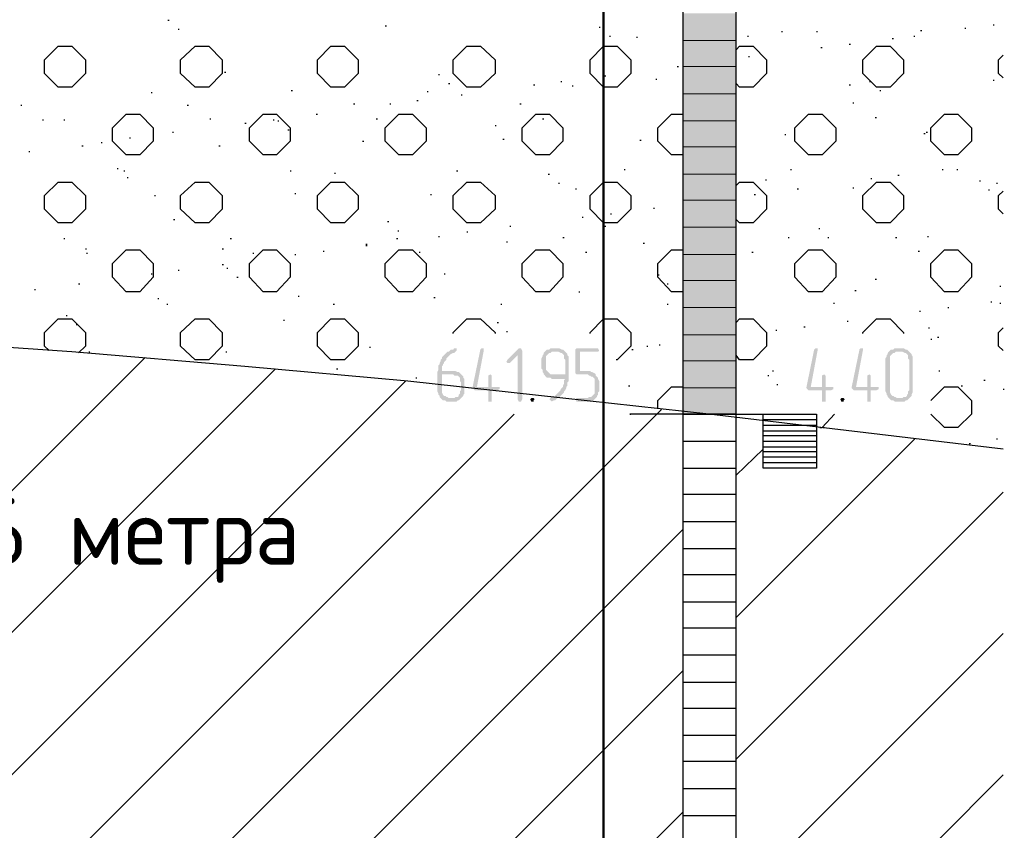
# Model space of a CAD drawing. Header units: millimetres. Extents: x -93479 to 1057970, y -66333 to 172656.
# Tile 96 of 145: x 196158 to 199843, y 46097 to 49132. Entities that reach past the tile are written whole.
import ezdxf

# ---------------------------------------------------------------- set-up
doc = ezdxf.new("R2010")
doc.units = ezdxf.units.MM
doc.layers.add('G-ANNO-DIMS-1', color=7, linetype='Continuous', lineweight=18)
doc.layers.add('РАЗМЕРЫ', color=7, linetype='Continuous', lineweight=9)
doc.layers.add('PDF _Геометрия', color=7, linetype='Continuous')
doc.layers.add('PDF _Сплошная заливка', color=7, linetype='Continuous')
doc.styles.add('ISOCPEUR', font='GOST_Common.ttf', dxfattribs={"height": 450})

# ---------------------------------------------------------------- blocks, each defined once
blk = doc.blocks.new('геология2')
at = {"layer": 'PDF _Сплошная заливка', "transparency": 33554559}
for points in [[(39.7955, -11.2851), (39.7938, -11.2851), (39.7922, -11.2868), (39.7888, -11.2868), (39.7872, -11.2884), (39.7855, -11.2901), (39.7838, -11.2901), (39.7822, -11.2918), (39.7805, -11.2934), (39.7788, -11.2951), (39.7772, -11.2968), (39.7755, -11.2984), (39.7755, -11.3001), (39.7738, -11.3018), (39.7738, -11.3034), (39.7722, -11.3068), (39.7722, -11.3084), (39.7705, -11.3101), (39.7705, -11.3168), (39.7688, -11.3201), (39.7688, -11.3484), (39.7705, -11.3518), (39.7705, -11.3534), (39.7722, -11.3551), (39.7722, -11.3568), (39.7738, -11.3584), (39.7855, -11.3584), (39.7838, -11.3568), (39.7822, -11.3568), (39.7805, -11.3551), (39.7788, -11.3551), (39.7772, -11.3534), (39.7755, -11.3501), (39.7755, -11.3234), (39.8038, -11.3234), (39.8022, -11.3218), (39.8005, -11.3201), (39.7988, -11.3201), (39.7955, -11.3184), (39.7755, -11.3184), (39.7755, -11.3118), (39.7772, -11.3101), (39.7772, -11.3084), (39.7788, -11.3068), (39.7788, -11.3051), (39.7805, -11.3034), (39.7822, -11.3018), (39.7822, -11.3001), (39.7838, -11.2984), (39.7855, -11.2968), (39.7872, -11.2951), (39.7888, -11.2934), (39.7922, -11.2918), (39.7938, -11.2918), (39.7955, -11.2901), (39.7972, -11.2884), (39.7972, -11.2851)], [(39.8355, -11.2851), (39.8338, -11.2851), (39.8322, -11.2868), (39.8205, -11.3434), (39.8222, -11.3451), (39.8238, -11.3468), (39.8438, -11.3468), (39.8438, -11.3634), (39.8488, -11.3634), (39.8488, -11.3601), (39.8488, -11.3468), (39.8572, -11.3468), (39.8605, -11.3451), (39.8605, -11.3418), (39.8272, -11.3418), (39.8372, -11.2884), (39.8372, -11.2851)], [(39.8905, -11.2851), (39.8888, -11.2851), (39.8722, -11.3018), (39.8705, -11.3051), (39.8722, -11.3068), (39.8755, -11.3068), (39.8872, -11.2951), (39.8938, -11.2884), (39.8922, -11.2851)], [(39.8938, -11.2884), (39.8872, -11.2951), (39.8872, -11.3601), (39.8888, -11.3634), (39.8922, -11.3634), (39.8938, -11.3601)], [(39.9272, -11.2901), (39.9255, -11.2918), (39.9255, -11.2934), (39.9238, -11.2951), (39.9238, -11.2968), (39.9222, -11.3001), (39.9222, -11.3151), (39.9238, -11.3168), (39.9238, -11.3201), (39.9255, -11.3218), (39.9255, -11.3234), (39.9272, -11.3251), (39.9388, -11.3234), (39.9355, -11.3234), (39.9338, -11.3218), (39.9322, -11.3201), (39.9305, -11.3184), (39.9288, -11.3168), (39.9288, -11.2968), (39.9305, -11.2951), (39.9322, -11.2934), (39.9338, -11.2918), (39.9355, -11.2918), (39.9372, -11.2901), (39.9455, -11.2901)], [(39.9455, -11.2851), (39.9355, -11.2851), (39.9338, -11.2868), (39.9305, -11.2868), (39.9288, -11.2884), (39.9272, -11.2901), (39.9472, -11.2901), (39.9505, -11.2918), (39.9522, -11.2918), (39.9538, -11.2934), (39.9555, -11.2951), (39.9555, -11.3001), (39.9572, -11.3018), (39.9572, -11.3234), (39.9388, -11.3234), (39.9272, -11.3251), (39.9288, -11.3268), (39.9305, -11.3284), (39.9355, -11.3284), (39.9372, -11.3301), (39.9572, -11.3301), (39.9555, -11.3318), (39.9555, -11.3368), (39.9538, -11.3401), (39.9538, -11.3418), (39.9522, -11.3434), (39.9505, -11.3451), (39.9505, -11.3468), (39.9488, -11.3484), (39.9472, -11.3501), (39.9455, -11.3518), (39.9438, -11.3534), (39.9422, -11.3551), (39.9405, -11.3568), (39.9372, -11.3568), (39.9355, -11.3584), (39.9338, -11.3601), (39.9355, -11.3618), (39.9372, -11.3634), (39.9405, -11.3618), (39.9422, -11.3618), (39.9438, -11.3601), (39.9455, -11.3584), (39.9472, -11.3584), (39.9488, -11.3568), (39.9505, -11.3551), (39.9522, -11.3534), (39.9538, -11.3518), (39.9555, -11.3501), (39.9555, -11.3484), (39.9572, -11.3468), (39.9588, -11.3434), (39.9588, -11.3418), (39.9605, -11.3401), (39.9605, -11.3351), (39.9622, -11.3334), (39.9622, -11.2968), (39.9605, -11.2951), (39.9605, -11.2934), (39.9588, -11.2918), (39.9572, -11.2901), (39.9555, -11.2884), (39.9538, -11.2868), (39.9522, -11.2868), (39.9488, -11.2851), (39.9472, -11.2851)], [(40.0038, -11.2851), (39.9738, -11.2851), (39.9722, -11.2868), (39.9722, -11.3218), (39.9738, -11.3234), (39.9905, -11.3234), (39.9922, -11.3251), (39.9938, -11.3251), (39.9955, -11.3268), (39.9972, -11.3268), (39.9988, -11.3284), (40.0005, -11.3301), (40.0005, -11.3518), (39.9988, -11.3534), (39.9972, -11.3551), (39.9955, -11.3568), (39.9922, -11.3568), (39.9905, -11.3584), (39.9738, -11.3584), (39.9722, -11.3601), (39.9738, -11.3634), (39.9938, -11.3634), (39.9955, -11.3618), (39.9988, -11.3618), (40.0005, -11.3601), (40.0022, -11.3584), (40.0038, -11.3568), (40.0038, -11.3551), (40.0055, -11.3534), (40.0055, -11.3501), (40.0072, -11.3484), (40.0072, -11.3334), (40.0055, -11.3301), (40.0055, -11.3284), (40.0038, -11.3268), (40.0022, -11.3251), (40.0022, -11.3234), (40.0005, -11.3218), (39.9972, -11.3201), (39.9955, -11.3201), (39.9938, -11.3184), (39.9788, -11.3184), (39.9788, -11.2901), (40.0055, -11.2901), (40.0072, -11.2884), (40.0055, -11.2851)], [(40.3272, -11.2851), (40.3255, -11.2851), (40.3238, -11.2868), (40.3122, -11.3434), (40.3138, -11.3451), (40.3155, -11.3468), (40.3355, -11.3468), (40.3355, -11.3634), (40.3405, -11.3634), (40.3405, -11.3601), (40.3405, -11.3468), (40.3488, -11.3468), (40.3522, -11.3451), (40.3522, -11.3418), (40.3188, -11.3418), (40.3288, -11.2884), (40.3288, -11.2851)], [(40.3938, -11.2851), (40.3922, -11.2851), (40.3905, -11.2868), (40.3788, -11.3434), (40.3805, -11.3451), (40.3822, -11.3468), (40.4022, -11.3468), (40.4022, -11.3634), (40.4072, -11.3634), (40.4072, -11.3601), (40.4072, -11.3468), (40.4155, -11.3468), (40.4188, -11.3451), (40.4188, -11.3418), (40.3855, -11.3418), (40.3955, -11.2884), (40.3955, -11.2851)], [(40.4522, -11.2851), (40.4422, -11.2851), (40.4405, -11.2868), (40.4372, -11.2868), (40.4355, -11.2884), (40.4338, -11.2901), (40.4322, -11.2918), (40.4322, -11.2934), (40.4305, -11.2951), (40.4305, -11.2968), (40.4288, -11.3001), (40.4288, -11.3484), (40.4305, -11.3518), (40.4305, -11.3534), (40.4322, -11.3551), (40.4322, -11.3568), (40.4338, -11.3584), (40.4355, -11.3601), (40.4372, -11.3618), (40.4405, -11.3618), (40.4422, -11.3634), (40.4572, -11.3634), (40.4588, -11.3618), (40.4605, -11.3618), (40.4622, -11.3601), (40.4638, -11.3584), (40.4455, -11.3584), (40.4438, -11.3568), (40.4422, -11.3568), (40.4405, -11.3551), (40.4388, -11.3551), (40.4372, -11.3534), (40.4355, -11.3501), (40.4355, -11.2968), (40.4372, -11.2951), (40.4388, -11.2934), (40.4405, -11.2918), (40.4422, -11.2918), (40.4438, -11.2901), (40.4638, -11.2901), (40.4622, -11.2884), (40.4605, -11.2868), (40.4588, -11.2868), (40.4555, -11.2851), (40.4538, -11.2851)], [(40.4638, -11.2901), (40.4522, -11.2901), (40.4538, -11.2901), (40.4572, -11.2918), (40.4588, -11.2918), (40.4605, -11.2934), (40.4622, -11.2951), (40.4622, -11.3001), (40.4638, -11.3018), (40.4638, -11.3468), (40.4622, -11.3484), (40.4622, -11.3518), (40.4605, -11.3534), (40.4605, -11.3551), (40.4588, -11.3568), (40.4555, -11.3568), (40.4538, -11.3584), (40.4455, -11.3584), (40.4638, -11.3584), (40.4655, -11.3568), (40.4672, -11.3551), (40.4672, -11.3534), (40.4688, -11.3501), (40.4688, -11.2968), (40.4672, -11.2951), (40.4672, -11.2934), (40.4655, -11.2918)], [(39.8038, -11.3234), (39.7922, -11.3234), (39.7938, -11.3251), (39.7988, -11.3251), (39.8005, -11.3268), (39.8022, -11.3284), (39.8022, -11.3334), (39.8038, -11.3351), (39.8038, -11.3468), (39.8022, -11.3484), (39.8022, -11.3518), (39.8005, -11.3534), (39.8005, -11.3551), (39.7988, -11.3568), (39.7955, -11.3568), (39.7938, -11.3584), (39.7738, -11.3584), (39.7755, -11.3601), (39.7772, -11.3618), (39.7805, -11.3618), (39.7822, -11.3634), (39.7972, -11.3634), (39.7988, -11.3618), (39.8005, -11.3618), (39.8022, -11.3601), (39.8038, -11.3584), (39.8055, -11.3568), (39.8072, -11.3551), (39.8072, -11.3534), (39.8088, -11.3518), (39.8088, -11.3301), (39.8072, -11.3284), (39.8072, -11.3268), (39.8055, -11.3251)], [(39.8472, -11.3234), (39.8438, -11.3251), (39.8438, -11.3268), (39.8438, -11.3418), (39.8272, -11.3418), (39.8488, -11.3418), (39.8488, -11.3251)], [(40.3388, -11.3234), (40.3355, -11.3251), (40.3355, -11.3268), (40.3355, -11.3418), (40.3188, -11.3418), (40.3405, -11.3418), (40.3405, -11.3251)], [(40.4055, -11.3234), (40.4022, -11.3251), (40.4022, -11.3268), (40.4022, -11.3418), (40.3855, -11.3418), (40.4072, -11.3418), (40.4072, -11.3251)], [(39.9088, -11.3584), (39.9072, -11.3584), (39.9055, -11.3601), (39.9072, -11.3634), (39.9105, -11.3634), (39.9105, -11.3618), (39.9122, -11.3601), (39.9105, -11.3584)], [(40.3655, -11.3584), (40.3638, -11.3584), (40.3622, -11.3601), (40.3638, -11.3634), (40.3672, -11.3634), (40.3672, -11.3618), (40.3688, -11.3601), (40.3672, -11.3584)]]:
    blk.add_hatch(color=7, dxfattribs=at).paths.add_polyline_path(points)
at = {"layer": 'PDF _Геометрия', "color": 7, "lineweight": 25}
for points in [[(40.1305, -18.7051), (40.2088, -18.7051), (40.1305, -18.7051), (40.2088, -18.7051), (40.2088, -14.6501), (40.2088, -9.6501), (40.1305, -9.6501), (40.1305, -14.6501), (40.1305, -18.7051), (40.1322, -18.7051)], [(40.6022, -11.4334), (40.1688, -11.3818), (39.9538, -11.3584), (39.7255, -11.3334), (39.4855, -11.3118), (39.2305, -11.2901), (38.9588, -11.2718), (38.6705, -11.2551), (38.3638, -11.2401), (38.0372, -11.2284), (37.4722, -11.2101), (36.8872, -11.1901), (36.2888, -11.1668), (35.6872, -11.1418), (35.0905, -11.1134), (34.5072, -11.0851), (33.9472, -11.0518), (33.4172, -11.0168), (32.8255, -10.9651)], [(39.3722, -10.8018), (39.3738, -10.8018)], [(39.3872, -10.8151), (39.3888, -10.8151)], [(39.6922, -10.8101), (39.6938, -10.8101)], [(40.0072, -10.8118), (40.0088, -10.8118)], [(40.4805, -10.8168), (40.4822, -10.8168)], [(40.5455, -10.8134), (40.5472, -10.8134)], [(40.5872, -10.8084), (40.5888, -10.8084)], [(40.0222, -10.8251), (40.0238, -10.8251)], [(40.0622, -10.8268), (40.0638, -10.8268)], [(40.2255, -10.8251), (40.2272, -10.8251)], [(40.2755, -10.8184), (40.2772, -10.8184)], [(40.3272, -10.8184), (40.3288, -10.8184)], [(40.4388, -10.8284), (40.4405, -10.8284)], [(40.4705, -10.8251), (40.4722, -10.8251)], [(40.2088, -10.8451), (40.2138, -10.8401), (40.2338, -10.8401), (40.2538, -10.8601), (40.2538, -10.8801), (40.2338, -10.9001), (40.2138, -10.9001), (40.2088, -10.8951)], [(40.3338, -10.8418), (40.3355, -10.8418)], [(40.3755, -10.8368), (40.3772, -10.8368)], [(40.2272, -10.8551), (40.2288, -10.8551)], [(40.6022, -10.8868), (40.5955, -10.8801), (40.5955, -10.8601), (40.6022, -10.8534)], [(40.1222, -10.8701), (40.1238, -10.8701)], [(39.4555, -10.8784), (39.4572, -10.8784)], [(39.7705, -10.8818), (39.7722, -10.8818)], [(40.0155, -10.8834), (40.0172, -10.8834)], [(40.0905, -10.8884), (40.0922, -10.8884)], [(39.7855, -10.8951), (39.7872, -10.8951)], [(39.9105, -10.8968), (39.9122, -10.8968)], [(39.9505, -10.8918), (39.9522, -10.8918)], [(39.9672, -10.8984), (39.9688, -10.8984)], [(40.3755, -10.8968), (40.3772, -10.8968)], [(40.4055, -10.8918), (40.4072, -10.8918)], [(40.5872, -10.8901), (40.5888, -10.8901)], [(39.3472, -10.9084), (39.3488, -10.9084)], [(39.5538, -10.9051), (39.5555, -10.9051)], [(39.7538, -10.9068), (39.7555, -10.9068)], [(39.8038, -10.9118), (39.8055, -10.9118)], [(40.4205, -10.9051), (40.4222, -10.9051)], [(39.1555, -10.9268), (39.1572, -10.9268)], [(39.4005, -10.9268), (39.4022, -10.9268)], [(39.6455, -10.9251), (39.6472, -10.9251)], [(39.6988, -10.9251), (39.7005, -10.9251)], [(39.7388, -10.9201), (39.7405, -10.9201)], [(39.8905, -10.9251), (39.8922, -10.9251)], [(40.3805, -10.9234), (40.3822, -10.9234)], [(39.4338, -10.9468), (39.4355, -10.9468)], [(39.5905, -10.9401), (39.5922, -10.9401)], [(39.6788, -10.9468), (39.6805, -10.9468)], [(39.9238, -10.9468), (39.9255, -10.9468)], [(40.1305, -11.0001), (40.1138, -11.0001), (40.0938, -10.9801), (40.0938, -10.9601), (40.1138, -10.9401), (40.1305, -10.9401)], [(40.4138, -10.9451), (40.4155, -10.9451)], [(39.1872, -10.9484), (39.1888, -10.9484)], [(39.2188, -10.9484), (39.2205, -10.9484)], [(39.4855, -10.9534), (39.4872, -10.9534)], [(39.5272, -10.9484), (39.5288, -10.9484)], [(39.5338, -10.9501), (39.5355, -10.9501)], [(39.8538, -10.9568), (39.8555, -10.9568)], [(39.3155, -10.9751), (39.3172, -10.9751)], [(39.3788, -10.9668), (39.3805, -10.9668)], [(39.5488, -10.9634), (39.5505, -10.9634)], [(40.2805, -10.9701), (40.2822, -10.9701)], [(40.4855, -10.9684), (40.4872, -10.9684)], [(40.4888, -10.9668), (40.4905, -10.9668)], [(39.2455, -10.9868), (39.2472, -10.9868)], [(39.2738, -10.9818), (39.2755, -10.9818)], [(39.4472, -10.9868), (39.4488, -10.9868)], [(39.6588, -10.9801), (39.6605, -10.9801)], [(39.8655, -10.9768), (39.8672, -10.9768)], [(40.0672, -10.9784), (40.0688, -10.9784)], [(39.1672, -10.9951), (39.1688, -10.9951)], [(39.2972, -11.0201), (39.2988, -11.0201)], [(39.3072, -11.0234), (39.3088, -11.0234)], [(39.3122, -11.0334), (39.3138, -11.0334)], [(39.5522, -11.0234), (39.5538, -11.0234)], [(39.6172, -11.0268), (39.6188, -11.0268)], [(39.7972, -11.0234), (39.7988, -11.0234)], [(39.9322, -11.0284), (39.9338, -11.0284)], [(40.0438, -11.0218), (40.0455, -11.0218)], [(40.2888, -11.0218), (40.2905, -11.0218)], [(40.4472, -11.0301), (40.4488, -11.0301)], [(40.5122, -11.0218), (40.5138, -11.0218)], [(40.5338, -11.0218), (40.5355, -11.0218)], [(39.9472, -11.0418), (39.9488, -11.0418)], [(40.2088, -11.0451), (40.2138, -11.0401), (40.2338, -11.0401), (40.2538, -11.0601), (40.2538, -11.0801), (40.2338, -11.1001), (40.2138, -11.1001), (40.2088, -11.0951)], [(40.2522, -11.0368), (40.2538, -11.0368)], [(40.3805, -11.0484), (40.3822, -11.0484)], [(40.4072, -11.0351), (40.4088, -11.0351)], [(40.5672, -11.0384), (40.5688, -11.0384)], [(40.5922, -11.0418), (40.5938, -11.0418)], [(39.3522, -11.0601), (39.3538, -11.0601)], [(39.5588, -11.0568), (39.5605, -11.0568)], [(39.7588, -11.0584), (39.7605, -11.0584)], [(39.9722, -11.0501), (39.9738, -11.0501)], [(40.2355, -11.0584), (40.2372, -11.0584)], [(40.2988, -11.0501), (40.3005, -11.0501)], [(40.5805, -11.0518), (40.5822, -11.0518)], [(40.6022, -11.0868), (40.5955, -11.0801), (40.5955, -11.0601), (40.6022, -11.0534)], [(39.9822, -11.0918), (39.9838, -11.0918)], [(40.0238, -11.0868), (40.0255, -11.0868)], [(40.0872, -11.0784), (40.0888, -11.0784)], [(39.3805, -11.0951), (39.3822, -11.0951)], [(39.6955, -11.0984), (39.6972, -11.0984)], [(39.8755, -11.1051), (39.8772, -11.1051)], [(40.0155, -11.1051), (40.0172, -11.1051)], [(39.7105, -11.1118), (39.7122, -11.1118)], [(39.7705, -11.1201), (39.7722, -11.1201)], [(39.8122, -11.1134), (39.8138, -11.1134)], [(40.3305, -11.1084), (40.3322, -11.1084)], [(40.4905, -11.1201), (40.4922, -11.1201)], [(39.2188, -11.1234), (39.2205, -11.1234)], [(39.4638, -11.1234), (39.4655, -11.1234)], [(39.6638, -11.1318), (39.6655, -11.1318)], [(39.6638, -11.1334), (39.6655, -11.1334)], [(39.7088, -11.1234), (39.7105, -11.1234)], [(39.8705, -11.1284), (39.8722, -11.1284)], [(39.9538, -11.1218), (39.9555, -11.1218)], [(40.0722, -11.1301), (40.0738, -11.1301)], [(40.2855, -11.1218), (40.2872, -11.1218)], [(40.3438, -11.1218), (40.3455, -11.1218)], [(40.4438, -11.1218), (40.4455, -11.1218)], [(39.2505, -11.1384), (39.2522, -11.1384)], [(39.2522, -11.1451), (39.2538, -11.1451)], [(39.4522, -11.1384), (39.4538, -11.1384)], [(39.4972, -11.1451), (39.4988, -11.1451)], [(39.5588, -11.1468), (39.5605, -11.1468)], [(39.6005, -11.1418), (39.6022, -11.1418)], [(39.7422, -11.1434), (39.7438, -11.1434)], [(39.9872, -11.1434), (39.9888, -11.1434)], [(40.1305, -11.2018), (40.1138, -11.2018), (40.0938, -11.1801), (40.0938, -11.1601), (40.1138, -11.1401), (40.1305, -11.1401)], [(40.2322, -11.1434), (40.2338, -11.1434)], [(40.4772, -11.1418), (40.4788, -11.1418)], [(39.4522, -11.1618), (39.4538, -11.1618)], [(39.3472, -11.1751), (39.3488, -11.1751)], [(39.3872, -11.1701), (39.3888, -11.1701)], [(39.4588, -11.1668), (39.4605, -11.1668)], [(39.7788, -11.1751), (39.7805, -11.1751)], [(40.0938, -11.1768), (40.0955, -11.1768)], [(39.2405, -11.1901), (39.2422, -11.1901)], [(39.4738, -11.1801), (39.4755, -11.1801)], [(40.1072, -11.1901), (40.1088, -11.1901)], [(40.4138, -11.1834), (40.4155, -11.1834)], [(40.5972, -11.1934), (40.5988, -11.1934)], [(39.1755, -11.1984), (39.1772, -11.1984)], [(39.5638, -11.2084), (39.5655, -11.2084)], [(39.9772, -11.2018), (39.9788, -11.2018)], [(40.3838, -11.2001), (40.3855, -11.2001)], [(39.3572, -11.2118), (39.3588, -11.2118)], [(39.3705, -11.2201), (39.3722, -11.2201)], [(39.6155, -11.2201), (39.6172, -11.2201)], [(39.7638, -11.2101), (39.7655, -11.2101)], [(39.8622, -11.2201), (39.8638, -11.2201)], [(40.1072, -11.2201), (40.1088, -11.2201)], [(40.3522, -11.2184), (40.3538, -11.2184)], [(40.5838, -11.2168), (40.5855, -11.2168)], [(40.5972, -11.2184), (40.5988, -11.2184)], [(39.2222, -11.2368), (39.2238, -11.2368)], [(40.4788, -11.2301), (40.4805, -11.2301)], [(40.5205, -11.2251), (40.5222, -11.2251)], [(39.1972, -11.2884), (39.1905, -11.2818), (39.1905, -11.2618), (39.2105, -11.2418), (39.2305, -11.2418), (39.2505, -11.2618), (39.2505, -11.2818), (39.2405, -11.2918)], [(39.2372, -11.2501), (39.2388, -11.2501)], [(39.5422, -11.2434), (39.5438, -11.2434)], [(39.7922, -11.2634), (39.7922, -11.2618), (39.8122, -11.2418), (39.8322, -11.2418), (39.8538, -11.2618), (39.8538, -11.2634)], [(39.8572, -11.2468), (39.8588, -11.2468)], [(39.9938, -11.2634), (39.9938, -11.2618), (40.0138, -11.2418), (40.0338, -11.2418), (40.0538, -11.2618), (40.0538, -11.2818), (40.0338, -11.3018), (40.0322, -11.3018)], [(40.2088, -11.2468), (40.2138, -11.2418), (40.2338, -11.2418), (40.2538, -11.2618), (40.2538, -11.2818), (40.2338, -11.3018), (40.2138, -11.3018), (40.2088, -11.2951)], [(40.3722, -11.2451), (40.3738, -11.2451)], [(40.3955, -11.2634), (40.3955, -11.2618), (40.4155, -11.2418), (40.4355, -11.2418), (40.4555, -11.2618), (40.4555, -11.2634)], [(39.8705, -11.2601), (39.8722, -11.2601)], [(40.2672, -11.2584), (40.2688, -11.2584)], [(40.3088, -11.2534), (40.3105, -11.2534)], [(40.4922, -11.2551), (40.4938, -11.2551)], [(40.6022, -11.2884), (40.5955, -11.2818), (40.5955, -11.2618), (40.6022, -11.2551)], [(40.0955, -11.2801), (40.0972, -11.2801)], [(40.4955, -11.2718), (40.4972, -11.2718)], [(40.5055, -11.2684), (40.5072, -11.2684)], [(39.2555, -11.2901), (39.2572, -11.2901)], [(39.4572, -11.2901), (39.4588, -11.2901)], [(39.6688, -11.2834), (39.6705, -11.2834)], [(40.0555, -11.2868), (40.0572, -11.2868)], [(40.0772, -11.2818), (40.0788, -11.2818)], [(38.0772, -12.5601), (39.3388, -11.2984)], [(38.0772, -12.7684), (39.5305, -11.3151)], [(39.6205, -11.3151), (39.6222, -11.3151)], [(40.2622, -11.3184), (40.2638, -11.3184)], [(40.5072, -11.3184), (40.5088, -11.3184)], [(38.0772, -12.9784), (39.7222, -11.3334)], [(39.7372, -11.3284), (39.7388, -11.3284)], [(40.2555, -11.3251), (40.2572, -11.3251)], [(40.2688, -11.3384), (40.2705, -11.3384)], [(40.5738, -11.3318), (40.5755, -11.3318)], [(40.0505, -11.3401), (40.0522, -11.3401)], [(40.0938, -11.3734), (40.0938, -11.3618), (40.1138, -11.3418), (40.1305, -11.3418)], [(40.4955, -11.3618), (40.5155, -11.3418), (40.5355, -11.3418), (40.5555, -11.3618), (40.5555, -11.3818), (40.5355, -11.4018), (40.5155, -11.4018), (40.4955, -11.3818)], [(40.5405, -11.3401), (40.5422, -11.3401)], [(40.6022, -11.3451), (40.6038, -11.3451)], [(38.0772, -13.3951), (40.0988, -11.3751)], [(38.0772, -13.1868), (39.8822, -11.3818)], [(40.1705, -11.3818), (40.1688, -11.3818), (40.0522, -11.3818), (40.0538, -11.3818)], [(40.1322, -11.3818), (40.1305, -11.3818), (40.2088, -11.3818), (40.1305, -11.3818), (40.2088, -11.3818)], [(40.1688, -11.3818), (40.2872, -11.3818)], [(40.3322, -11.4018), (40.3355, -11.4018), (40.3538, -11.3818)], [(40.2488, -11.3901), (40.3272, -11.3901)], [(40.2488, -11.3984), (40.3272, -11.3984)], [(40.2488, -11.4068), (40.3272, -11.4068)], [(40.3372, -11.4018), (40.3388, -11.4018)], [(40.1305, -11.4218), (40.2088, -11.4218)], [(40.2088, -11.6818), (40.4722, -11.4184)], [(40.2488, -11.4134), (40.3272, -11.4134)], [(40.2488, -11.4218), (40.3272, -11.4218)], [(40.5522, -11.4251), (40.5538, -11.4251)], [(40.5922, -11.4184), (40.5938, -11.4184)], [(40.2088, -11.4718), (40.2488, -11.4334)], [(40.2488, -11.4301), (40.3272, -11.4301)], [(40.2488, -11.4368), (40.3272, -11.4368)], [(40.2488, -11.4451), (40.3272, -11.4451)], [(40.2488, -11.4534), (40.3272, -11.4534)], [(40.1305, -11.4618), (40.2088, -11.4618)], [(40.2088, -11.8901), (40.6022, -11.4968)], [(40.1305, -11.5001), (40.2088, -11.5001)], [(40.1305, -11.5401), (40.2088, -11.5401)], [(38.0772, -13.6051), (40.1305, -11.5518)], [(40.1305, -11.5801), (40.2088, -11.5801)], [(40.1305, -11.6184), (40.2088, -11.6184)], [(40.1305, -11.6584), (40.2088, -11.6584)], [(40.1305, -11.6968), (40.2088, -11.6968)], [(40.2088, -12.0984), (40.6022, -11.7051)], [(40.1305, -11.7368), (40.2088, -11.7368)], [(38.0772, -13.8134), (40.1305, -11.7601)], [(40.1305, -11.7768), (40.2088, -11.7768)], [(40.1305, -11.8151), (40.2088, -11.8151)], [(40.1305, -11.8551), (40.2088, -11.8551)], [(40.1305, -11.8934), (40.2088, -11.8934)], [(40.2088, -12.3084), (40.6022, -11.9134)], [(40.1305, -11.9334), (40.2088, -11.9334)], [(38.0772, -14.0218), (40.1305, -11.9684)], [(40.1305, -11.9734), (40.2088, -11.9734)]]:
    blk.add_lwpolyline(points, dxfattribs=at)
for points in [[(39.1905, -10.8801), (39.1905, -10.8601), (39.2105, -10.8401), (39.2305, -10.8401), (39.2505, -10.8601), (39.2505, -10.8801), (39.2305, -10.9001), (39.2105, -10.9001)], [(39.3905, -10.8801), (39.3905, -10.8601), (39.4122, -10.8401), (39.4322, -10.8401), (39.4522, -10.8601), (39.4522, -10.8801), (39.4322, -10.9001), (39.4122, -10.9001)], [(39.5922, -10.8801), (39.5922, -10.8601), (39.6122, -10.8401), (39.6322, -10.8401), (39.6522, -10.8601), (39.6522, -10.8801), (39.6322, -10.9001), (39.6122, -10.9001)], [(39.7922, -10.8801), (39.7922, -10.8601), (39.8122, -10.8401), (39.8322, -10.8401), (39.8538, -10.8601), (39.8538, -10.8801), (39.8322, -10.9001), (39.8122, -10.9001)], [(39.9938, -10.8801), (39.9938, -10.8601), (40.0138, -10.8401), (40.0338, -10.8401), (40.0538, -10.8601), (40.0538, -10.8801), (40.0338, -10.9001), (40.0138, -10.9001)], [(40.3955, -10.8801), (40.3955, -10.8601), (40.4155, -10.8401), (40.4355, -10.8401), (40.4555, -10.8601), (40.4555, -10.8801), (40.4355, -10.9001), (40.4155, -10.9001)], [(39.2905, -10.9801), (39.2905, -10.9601), (39.3105, -10.9401), (39.3305, -10.9401), (39.3505, -10.9601), (39.3505, -10.9801), (39.3305, -11.0001), (39.3105, -11.0001)], [(39.4922, -10.9801), (39.4922, -10.9601), (39.5122, -10.9401), (39.5322, -10.9401), (39.5522, -10.9601), (39.5522, -10.9801), (39.5322, -11.0001), (39.5122, -11.0001)], [(39.6922, -10.9801), (39.6922, -10.9601), (39.7122, -10.9401), (39.7322, -10.9401), (39.7522, -10.9601), (39.7522, -10.9801), (39.7322, -11.0001), (39.7122, -11.0001)], [(39.8938, -10.9801), (39.8938, -10.9601), (39.9138, -10.9401), (39.9338, -10.9401), (39.9538, -10.9601), (39.9538, -10.9801), (39.9338, -11.0001), (39.9138, -11.0001)], [(40.2955, -10.9801), (40.2955, -10.9601), (40.3155, -10.9401), (40.3355, -10.9401), (40.3555, -10.9601), (40.3555, -10.9801), (40.3355, -11.0001), (40.3155, -11.0001)], [(40.4955, -10.9801), (40.4955, -10.9601), (40.5155, -10.9401), (40.5355, -10.9401), (40.5555, -10.9601), (40.5555, -10.9801), (40.5355, -11.0001), (40.5155, -11.0001)], [(39.1905, -11.0801), (39.1905, -11.0601), (39.2105, -11.0401), (39.2305, -11.0401), (39.2505, -11.0601), (39.2505, -11.0801), (39.2305, -11.1001), (39.2105, -11.1001)], [(39.3905, -11.0801), (39.3905, -11.0601), (39.4122, -11.0401), (39.4322, -11.0401), (39.4522, -11.0601), (39.4522, -11.0801), (39.4322, -11.1001), (39.4122, -11.1001)], [(39.5922, -11.0801), (39.5922, -11.0601), (39.6122, -11.0401), (39.6322, -11.0401), (39.6522, -11.0601), (39.6522, -11.0801), (39.6322, -11.1001), (39.6122, -11.1001)], [(39.7922, -11.0801), (39.7922, -11.0601), (39.8122, -11.0401), (39.8322, -11.0401), (39.8538, -11.0601), (39.8538, -11.0801), (39.8322, -11.1001), (39.8122, -11.1001)], [(39.9938, -11.0801), (39.9938, -11.0601), (40.0138, -11.0401), (40.0338, -11.0401), (40.0538, -11.0601), (40.0538, -11.0801), (40.0338, -11.1001), (40.0138, -11.1001)], [(40.3955, -11.0801), (40.3955, -11.0601), (40.4155, -11.0401), (40.4355, -11.0401), (40.4555, -11.0601), (40.4555, -11.0801), (40.4355, -11.1001), (40.4155, -11.1001)], [(39.2905, -11.1801), (39.2905, -11.1601), (39.3105, -11.1401), (39.3305, -11.1401), (39.3505, -11.1601), (39.3505, -11.1801), (39.3305, -11.2018), (39.3105, -11.2018)], [(39.4922, -11.1801), (39.4922, -11.1601), (39.5122, -11.1401), (39.5322, -11.1401), (39.5522, -11.1601), (39.5522, -11.1801), (39.5322, -11.2018), (39.5122, -11.2018)], [(39.6922, -11.1801), (39.6922, -11.1601), (39.7122, -11.1401), (39.7322, -11.1401), (39.7522, -11.1601), (39.7522, -11.1801), (39.7322, -11.2018), (39.7122, -11.2018)], [(39.8938, -11.1801), (39.8938, -11.1601), (39.9138, -11.1401), (39.9338, -11.1401), (39.9538, -11.1601), (39.9538, -11.1801), (39.9338, -11.2018), (39.9138, -11.2018)], [(40.2955, -11.1801), (40.2955, -11.1601), (40.3155, -11.1401), (40.3355, -11.1401), (40.3555, -11.1601), (40.3555, -11.1801), (40.3355, -11.2018), (40.3155, -11.2018)], [(40.4955, -11.1801), (40.4955, -11.1601), (40.5155, -11.1401), (40.5355, -11.1401), (40.5555, -11.1601), (40.5555, -11.1801), (40.5355, -11.2018), (40.5155, -11.2018)], [(39.3905, -11.2818), (39.3905, -11.2618), (39.4122, -11.2418), (39.4322, -11.2418), (39.4522, -11.2618), (39.4522, -11.2818), (39.4322, -11.3018), (39.4122, -11.3018)], [(39.5922, -11.2818), (39.5922, -11.2618), (39.6122, -11.2418), (39.6322, -11.2418), (39.6522, -11.2618), (39.6522, -11.2818), (39.6322, -11.3018), (39.6122, -11.3018)], [(40.2488, -11.4618), (40.2488, -11.3818), (40.3272, -11.3818), (40.3272, -11.4618)]]:
    blk.add_lwpolyline(points, close=True, dxfattribs=at)
at = {"layer": 'PDF _Геометрия', "color": 7, "lineweight": 5}
for points in [[(40.2088, -10.8318), (40.1305, -10.8318)], [(40.2088, -10.8701), (40.1305, -10.8701)], [(40.2088, -10.9101), (40.1305, -10.9101)], [(40.2088, -10.9501), (40.1305, -10.9501)], [(40.2088, -10.9884), (40.1305, -10.9884)], [(40.2088, -11.0284), (40.1305, -11.0284)], [(40.2088, -11.0668), (40.1305, -11.0668)], [(40.2088, -11.1068), (40.1305, -11.1068)], [(40.2088, -11.1468), (40.1305, -11.1468)], [(40.2088, -11.1851), (40.1305, -11.1851)], [(40.2088, -11.2251), (40.1305, -11.2251)], [(40.2088, -11.2651), (40.1305, -11.2651)], [(40.2088, -11.3034), (40.1305, -11.3034)], [(40.2088, -11.3434), (40.1305, -11.3434)], [(40.2088, -11.3818), (40.1305, -11.3818), (40.2088, -11.3818)]]:
    blk.add_lwpolyline(points, dxfattribs=at)
at = {"layer": 'PDF _Сплошная заливка', "color": 7, "lineweight": 5, "transparency": 33554559}
for points in [[(40.2088, -10.7918), (40.1305, -10.7918), (40.2088, -10.8318)], [(40.1305, -10.7918), (40.2088, -10.8318), (40.1305, -10.8318)], [(40.2088, -10.8318), (40.1305, -10.8318), (40.2088, -10.8701)], [(40.1305, -10.8318), (40.2088, -10.8701), (40.1305, -10.8701)], [(40.2088, -10.8701), (40.1305, -10.8701), (40.2088, -10.9101)], [(40.1305, -10.8701), (40.2088, -10.9101), (40.1305, -10.9101)], [(40.2088, -10.9101), (40.1305, -10.9101), (40.2088, -10.9501)], [(40.1305, -10.9101), (40.2088, -10.9501), (40.1305, -10.9501)], [(40.2088, -10.9501), (40.1305, -10.9501), (40.2088, -10.9884)], [(40.1305, -10.9501), (40.2088, -10.9884), (40.1305, -10.9884)], [(40.2088, -10.9884), (40.1305, -10.9884), (40.2088, -11.0284)], [(40.1305, -10.9884), (40.2088, -11.0284), (40.1305, -11.0284)], [(40.2088, -11.0284), (40.1305, -11.0284), (40.2088, -11.0668)], [(40.1305, -11.0284), (40.2088, -11.0668), (40.1305, -11.0668)], [(40.2088, -11.0668), (40.1305, -11.0668), (40.2088, -11.1068)], [(40.1305, -11.0668), (40.2088, -11.1068), (40.1305, -11.1068)], [(40.2088, -11.1068), (40.1305, -11.1068), (40.2088, -11.1468)], [(40.1305, -11.1068), (40.2088, -11.1468), (40.1305, -11.1468)], [(40.2088, -11.1468), (40.1305, -11.1468), (40.2088, -11.1851)], [(40.1305, -11.1468), (40.2088, -11.1851), (40.1305, -11.1851)], [(40.2088, -11.1851), (40.1305, -11.1851), (40.2088, -11.2251)], [(40.1305, -11.1851), (40.2088, -11.2251), (40.1305, -11.2251)], [(40.2088, -11.2251), (40.1305, -11.2251), (40.2088, -11.2651)], [(40.1305, -11.2251), (40.2088, -11.2651), (40.1305, -11.2651)], [(40.2088, -11.2651), (40.1305, -11.2651), (40.2088, -11.3034)], [(40.1305, -11.2651), (40.2088, -11.3034), (40.1305, -11.3034)], [(40.2088, -11.3034), (40.1305, -11.3034), (40.2088, -11.3434)], [(40.1305, -11.3034), (40.2088, -11.3434), (40.1305, -11.3434)], [(40.2088, -11.3434), (40.1305, -11.3434), (40.2088, -11.3818)], [(40.1305, -11.3434), (40.2088, -11.3818), (40.1305, -11.3818)]]:
    blk.add_solid(points, dxfattribs=at)

msp = doc.modelspace()

# ---------------------------------------------------------------- linework, layer by layer
at = {"layer": 'РАЗМЕРЫ', "color": 7, "lineweight": 50}
msp.add_lwpolyline([(192960.8, 44728.7), (198342.3, 44728.7), (198342.3, 50179.2), (192960.8, 50179.2)], dxfattribs=at)

# ---------------------------------------------------------------- block references
at = {"color": 7, "xscale": 2541.29606099, "yscale": 2541.29606099, "zscale": 2541.29606099}
msp.add_blockref('геология2', (96656.3, 76580.5), dxfattribs=at)

# ---------------------------------------------------------------- texts
at = {"layer": 'G-ANNO-DIMS-1', "color": 7, "insert": (194079.1, 47023.7), "char_height": 250, "width": 5194.597, "attachment_point": 7, "line_spacing_factor": 1.149209, "style": 'ISOCPEUR'}
msp.add_mtext('Длина сваи 6 метра', dxfattribs=at)

doc.saveas('drawing.dxf')
